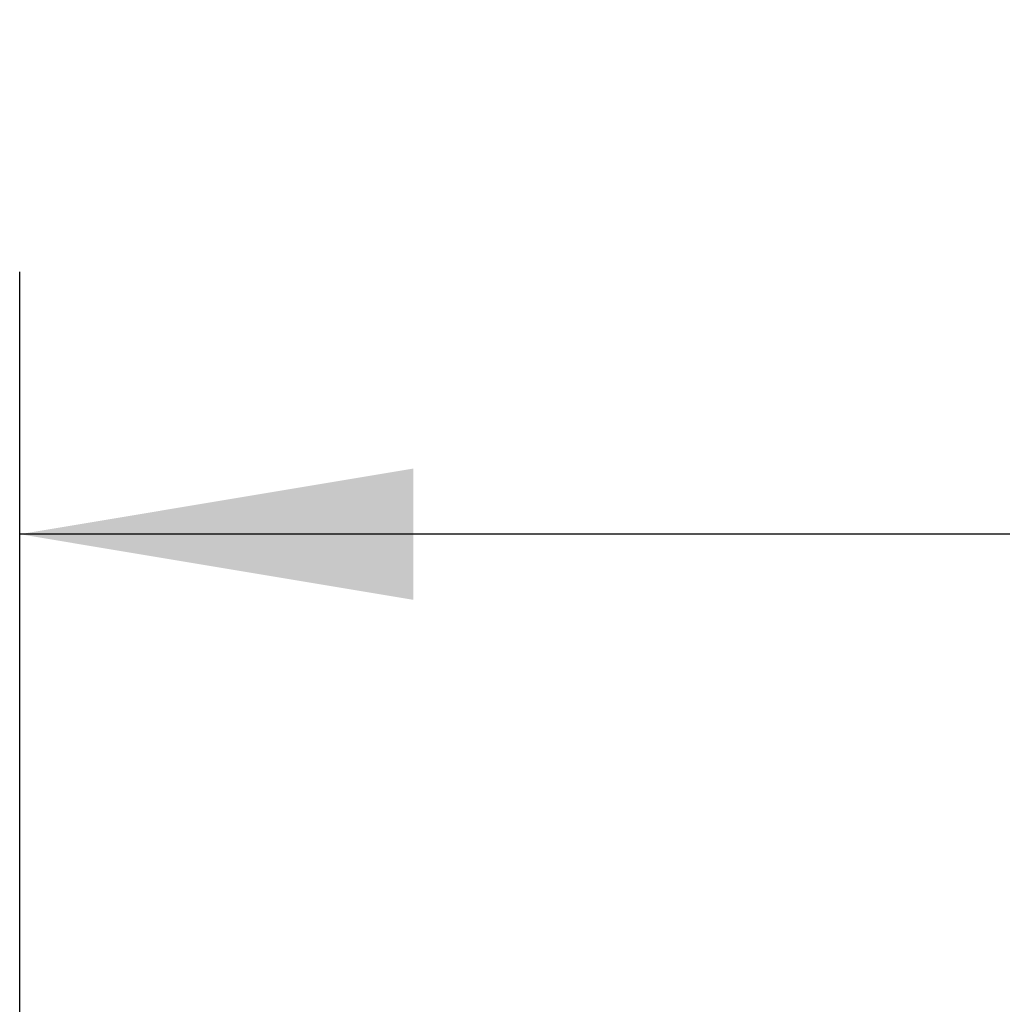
# Model space of a CAD drawing. Header units: millimetres. Extents: x 0 to 420, y 0 to 297.
# Tile 8 of 15: x 58.02 to 65.51, y 224.05 to 231.56. Entities that reach past the tile are written whole.
import ezdxf

# ---------------------------------------------------------------- set-up
doc = ezdxf.new("R2010")
doc.units = ezdxf.units.MM
doc.layers.add('QUOTE', color=174, linetype='Continuous')
doc.styles.add('SLDTEXTSTYLE3', font='TXT', dxfattribs={"width": 0.75})
doc.dimstyles.new('SLDDIMSTYLE0', dxfattribs={"dimtxt": 3, "dimasz": 3, "dimexe": 0, "dimexo": 0.0625, "dimgap": 0.75, "dimtad": 1, "dimlfac": 12.292419, "dimrnd": 1e-09, "dimzin": 12, "dimdsep": 46, "dimtxsty": 'SLDTEXTSTYLE3', "dimsah": 1, "dimcen": 0.09, "dimadec": 0, "dimazin": 3, "dimtfac": 1, "dimtdec": 3, "dimtofl": 0, "dimtmove": 0, "dimatfit": 3, "dimfxl": 0, "dimfrac": 2, "dimtolj": 1, "dimtzin": 12, "dimarcsym": 0})

# ---------------------------------------------------------------- blocks, each defined once
blk = doc.blocks.new('_D')
at = {"layer": 'QUOTE'}
for p, q in [((58.0188, 220.7474), (58.0188, 229.6356)), ((220.7207, 220.7474), (220.7207, 229.6356)), ((220.7207, 227.6356), (58.0188, 227.6356))]:
    blk.add_line(p, q, dxfattribs=at)
for points in [[(58.0188, 227.6356), (61.0188, 227.1356), (61.0188, 228.1356)], [(220.7207, 227.6356), (217.7207, 228.1356), (217.7207, 227.1356)]]:
    blk.add_solid(points, dxfattribs=at)
at = {"layer": 'QUOTE', "insert": (134.9364, 231.5028), "char_height": 3, "attachment_point": 1, "style": 'SLDTEXTSTYLE3'}
blk.add_mtext('2000', dxfattribs=at)

msp = doc.modelspace()

# ---------------------------------------------------------------- dimensions: what is measured, and where the dimension line sits
at = {"layer": 'QUOTE'}
dim = msp.add_linear_dim(base=(58.01876, 227.63561), p1=(220.72066, 218.74735), p2=(58.01876, 218.74735), dimstyle='SLDDIMSTYLE0', dxfattribs=at)
dim.commit()
dim.dimension.update_dxf_attribs({"geometry": '_D', "text_midpoint": (139.36971, 227.63561), "dimtype": 160})

doc.saveas('drawing.dxf')
